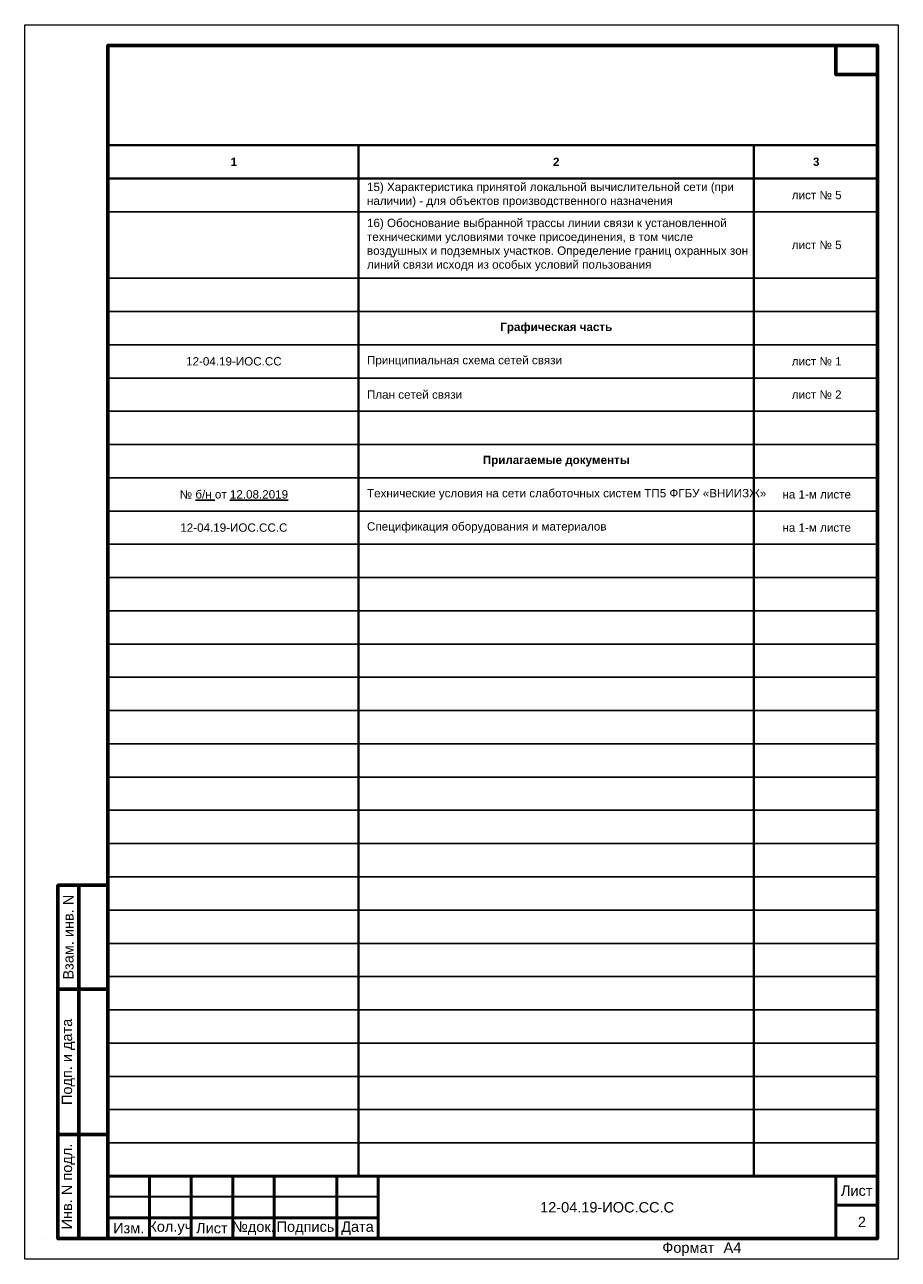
# Model space of a CAD drawing. Header units: millimetres. Extents: x 523431 to 527346, y -48565 to -47721.
# Tile 19 of 217: x 523672 to 523882, y -48565 to -48268. Entities that reach past the tile are written whole.
import ezdxf
from ezdxf.enums import TextEntityAlignment as Align

# ---------------------------------------------------------------- set-up
doc = ezdxf.new("R2010")
doc.units = ezdxf.units.MM
for name, color, linetype, lineweight in [('LIN_Основная сплошная', 50, 'Continuous', 50), ('LIN_Тонкая сплошная', 140, 'Continuous', 30), ('ВК-линия контур', 132, 'Continuous', 15), ('ВК-линия основная', 1, 'Continuous', 30), ('ВК-линия толстая', 30, 'Continuous', 60), ('ВК-Текст', 1, 'Continuous', 30), ('электрика', 1, 'Continuous', 40)]:
    doc.layers.add(name, color=color, linetype=linetype, lineweight=lineweight)
doc.layers.add('Текст и рамки', color=7, linetype='Continuous')
doc.styles.get("Standard").update_dxf_attribs({"font": 'arial.ttf'})
doc.styles.add('СГЕНЕРИР_СТИЛЬ_1', font='times.ttf')

# ---------------------------------------------------------------- blocks, each defined once
blk = doc.blocks.new('*U11')
at = {"layer": 'ВК-линия контур', "color": 0}
for p, q in [((-210, 297), (0, 297)), ((-210, 0), (-210, 297)), ((0, 297), (0, 0)), ((0, 0), (-210, 0))]:
    blk.add_line(p, q, dxfattribs=at)
at = {"layer": 'ВК-линия контур', "color": 0, "lineweight": 0}
blk.add_lwpolyline([(-205, 5), (-205, 5)], close=True, dxfattribs=at).dxf.unprotected_set("ltscale", 0)
at = {"layer": 'ВК-линия основная', "color": 0}
for points in [[(-190, 287), (-190, 287)], [(-190, 90), (-190, 90)]]:
    blk.add_lwpolyline(points, dxfattribs=at)
at = {"layer": 'ВК-линия толстая', "color": 0}
for points in [[(-190, 5), (-190, 292), (-5, 292), (-5, 5)], [(-5, 292), (-15, 292), (-15, 285), (-5, 285)], [(-190, 278), (-190, 278), (-190, 278), (-190, 278)], [(-197, 65), (-202, 65), (-202, 90), (-197, 90)], [(-190, 65), (-197, 65), (-197, 90), (-190, 90)], [(-190, 90), (-190, 90), (-190, 90), (-190, 90)], [(-190, 90), (-190, 90), (-190, 90), (-190, 90)], [(-190, 90), (-190, 90), (-190, 90), (-190, 90)], [(-190, 90), (-190, 90), (-190, 90), (-190, 90)], [(-197, 30), (-202, 30), (-202, 65), (-197, 65)], [(-190, 30), (-197, 30), (-197, 65), (-190, 65)], [(-197, 5), (-202, 5), (-202, 30), (-197, 30)], [(-190, 5), (-197, 5), (-197, 30), (-190, 30)]]:
    blk.add_lwpolyline(points, close=True, dxfattribs=at)
for points in [[(-190, 287), (-190, 287)], [(-190, 287), (-190, 287)], [(-190, 287), (-190, 287)], [(-190, 287), (-190, 287)], [(-190, 90), (-190, 90)], [(-190, 90), (-190, 90)], [(-190, 90), (-190, 90)], [(-190, 90), (-190, 90)], [(-190, 90), (-190, 90)], [(-190, 90), (-190, 90)], [(-190, 90), (-190, 90)]]:
    blk.add_lwpolyline(points, dxfattribs=at)
at = {"layer": 'ВК-Текст', "color": 0}
blk.add_text('Формат ', height=2.5, dxfattribs=at).set_placement((-56.73, 1.56))
at = {"layer": 'ВК-Текст', "color": 0, "rotation": 90}
for s, insert, char_height, width, attachment_point in [('\\pi2;Справ. N', (-190, 287), 0.0000208, 0.000208, 4), ('\\pi2;Перв. примен.', (-190, 287), 0.0000208, 0.000208, 4), ('\\pi2;Согласовано', (-190, 90), 0.00000385, 0.0000385, 4), ('\\pi2.5;Инв. N дубл.', (-190, 90), 0.00000417, 0.0000417, 4), ('\\pi2.5;Подп. дата', (-190, 90), 0.00000417, 0.0000583, 4), ('Взам. инв. N', (-199.5, 77.5), 2.5, 25, 5), ('Подп. и дата', (-199.5, 47.5), 2.5, 35, 5), ('Инв. N подл.', (-199.5, 17.5), 2.5, 25, 5)]:
    blk.add_mtext(s, dxfattribs=dict(at, insert=insert, char_height=char_height, width=width, attachment_point=attachment_point))
at = {"layer": 'ВК-Текст', "color": 0}
blk.add_attdef('ЛИСТ_АЛ', text='', height=2.5, dxfattribs=at).set_placement((-10, 288.5), align=Align.MIDDLE_CENTER)
at = {"layer": 'ВК-Текст', "color": 0, "ltscale": 0.5}
blk.add_attdef('ВЕРХНИЙ_ШИФР', text='', height=0.000005, rotation=180, dxfattribs=at).set_placement((-190, 278), align=Align.MIDDLE_CENTER)
at = {"layer": 'ВК-Текст', "color": 0, "flags": 12}
blk.add_attdef('ФОРМАТ_ЛИСТА', (-42, 1.56), '', height=2.5, dxfattribs=at)
blk = doc.blocks.new('*U28')
at = {"layer": 'LIN_Основная сплошная', "color": 7}
for p, q in [((-185, 0), (-185, 15)), ((-185, 15), (0, 15)), ((-175, 15), (-175, 0)), ((-165, 15), (-165, 0)), ((-155, 15), (-155, 0)), ((-145, 15), (-145, 0)), ((-130, 15), (-130, 0)), ((-120, 15), (-120, 0)), ((-120, 5), (-185, 5)), ((-185, 0), (0, 0))]:
    blk.add_line(p, q, dxfattribs=at)
at = {"layer": 'LIN_Основная сплошная', "color": 7, "ltscale": 0.5}
for p, q in [((-10, 15), (-10, 0)), ((0, 15), (0, 0)), ((0, 8), (-10, 8))]:
    blk.add_line(p, q, dxfattribs=at)
at = {"layer": 'LIN_Тонкая сплошная', "color": 7}
blk.add_line((-120, 10), (-185, 10), dxfattribs=at)
at = {"layer": 'Текст и рамки', "color": 7, "char_height": 2.5, "attachment_point": 5}
for s, insert, width in [('Лист', (-5, 11.5), 10), ('Изм.', (-180, 2.5), 10), ('Кол.уч', (-170, 2.5), 10), ('Лист', (-160, 2.5), 10), ('№док.', (-150, 2.5), 10), ('Подпись', (-137.5, 2.5), 15), ('Дата', (-125, 2.5), 10)]:
    blk.add_mtext(s, dxfattribs=dict(at, insert=insert, width=width))

msp = doc.modelspace()

# ---------------------------------------------------------------- linework, layer by layer
for p, q in [((523877.29, -48304.74), (523692.29, -48304.74)), ((523877.29, -48312.74), (523692.29, -48312.74)), ((523877.29, -48328.74), (523692.29, -48328.74)), ((523877.29, -48336.74), (523692.29, -48336.74)), ((523877.29, -48344.74), (523692.29, -48344.74)), ((523877.29, -48352.74), (523692.29, -48352.74)), ((523877.29, -48360.74), (523692.29, -48360.74)), ((523877.29, -48368.74), (523692.29, -48368.74)), ((523877.29, -48376.74), (523692.29, -48376.74)), ((523877.29, -48384.74), (523692.29, -48384.74)), ((523877.29, -48392.74), (523692.29, -48392.74)), ((523877.29, -48400.74), (523692.29, -48400.74)), ((523877.29, -48408.74), (523692.29, -48408.74)), ((523877.29, -48416.74), (523692.29, -48416.74)), ((523877.29, -48424.74), (523692.29, -48424.74)), ((523877.29, -48432.74), (523692.29, -48432.74)), ((523877.29, -48440.74), (523692.29, -48440.74)), ((523877.29, -48448.74), (523692.29, -48448.74)), ((523877.29, -48456.74), (523692.29, -48456.74)), ((523877.29, -48464.74), (523692.29, -48464.74)), ((523877.29, -48472.74), (523692.29, -48472.74)), ((523877.29, -48480.74), (523692.29, -48480.74)), ((523877.29, -48488.74), (523692.29, -48488.74)), ((523877.29, -48496.74), (523692.29, -48496.74)), ((523877.29, -48504.74), (523692.29, -48504.74)), ((523877.29, -48512.74), (523692.29, -48512.74)), ((523877.29, -48520.74), (523692.29, -48520.74)), ((523877.29, -48528.74), (523692.29, -48528.74)), ((523877.29, -48536.74), (523692.29, -48536.74))]:
    msp.add_line(p, q)
at = {"layer": 'электрика', "color": 7}
for p, q in [((523877.29, -48296.74), (523692.29, -48296.74)), ((523752.57, -48296.74), (523752.57, -48544.75)), ((523847.57, -48296.74), (523847.57, -48544.75)), ((523877.29, -48304.74), (523692.29, -48304.74))]:
    msp.add_line(p, q, dxfattribs=at)

# ---------------------------------------------------------------- block references
msp.add_blockref('*U11', (523882.29, -48564.75)).add_auto_attribs({'ФОРМАТ_ЛИСТА': 'А4', 'ВЕРХНИЙ_ШИФР': '1984-11.Р 01.06.01 РЗ.Э1-01'})
at = {"color": 0, "linetype": 'ByBlock'}
msp.add_blockref('*U28', (523877.29, -48559.75), dxfattribs=at)

# ---------------------------------------------------------------- texts
at = {"color": 7, "lineweight": 25, "char_height": 2}
for s, insert, width, attachment_point in [('{\\fArial|b1|i0|c204|p34;1}', (523722.57, -48300.74), 60, 5), ('{\\fArial|b1|i0|c204|p34;2}', (523800.07, -48300.74), 95, 5), ('{\\fArial|b1|i0|c204|p34;3}', (523862.56, -48300.74), 29.9758, 5), ('\\pl2;15) Характеристика принятой локальной вычислительной сети (при наличии) - для объектов производственного назначения', (523752.57, -48308.74), 95, 4), ('лист № 5', (523862.68, -48308.74), 30.2243, 5), ('\\pl2;16) Обоснование выбранной трассы линии связи к установленной техническими условиями точке присоединения, в том числе воздушных и подземных участков. Определение границ охранных зон линий связи исходя из особых условий пользования', (523752.57, -48320.74), 95, 4), ('лист № 5', (523862.68, -48320.74), 30.2243, 5), ('{\\fArial|b1|i0|c204|p34;Графическая часть}', (523800.07, -48340.74), 95, 5), ('12-04.19-ИОС.СС', (523722.57, -48348.74), 60, 5), ('\\pl2;Принципиальная схема сетей связи', (523752.57, -48348.74), 95, 4), ('лист № 1', (523862.68, -48348.74), 30.2243, 5), ('\\pl2;План сетей связи', (523752.57, -48356.74), 95, 4), ('лист № 2', (523862.68, -48356.74), 30.2243, 5), ('{\\fArial|b1|i0|c204|p34;Прилагаемые документы}', (523800.07, -48372.74), 95, 5), ('\\pl2;{\\C256;Технические условия на сети слаботочных систем ТП5 ФГБУ «ВНИИЗЖ»}', (523752.57, -48380.74), 95, 4), ('№ {\\Lб/н} от {\\L12.08.2019}', (523722.57, -48380.74), 60, 5), ('на 1-м листе', (523862.68, -48380.74), 30.2243, 5), ('12-04.19-ИОС.СС.С', (523722.57, -48388.74), 60, 5), ('\\pl2;{\\C256;Спецификация оборудования и материалов}', (523752.57, -48388.74), 95, 4), ('на 1-м листе', (523862.68, -48388.74), 30.2243, 5)]:
    msp.add_mtext(s, dxfattribs=dict(at, insert=insert, width=width, attachment_point=attachment_point))
at = {"lineweight": 0, "char_height": 2.5, "attachment_point": 5, "style": 'СГЕНЕРИР_СТИЛЬ_1'}
for s, insert, width in [('{\\fArial|b0|i0|c204|p34;\\C7;12-04.19-ИОС.СС.С}', (523812.29, -48552.25), 110), ('\\pl2.5;{\\fArial|b0|i0|c204|p34;2\\P}', (523872.29, -48555.75), 10)]:
    msp.add_mtext(s, dxfattribs=dict(at, insert=insert, width=width))

doc.saveas('drawing.dxf')
